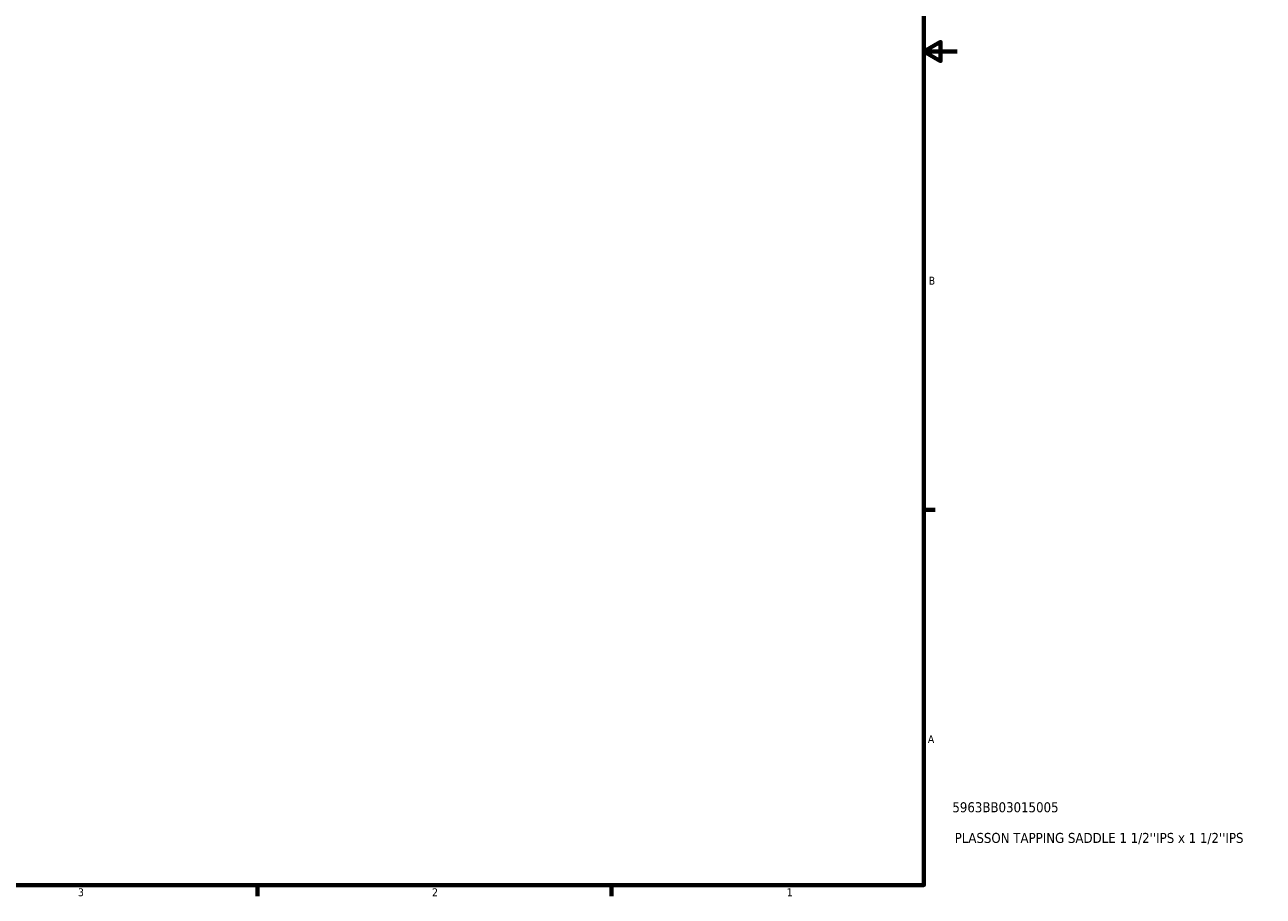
# Model space of a CAD drawing. Header units: inches. Extents: x 0.1 to 45.3, y 0.1 to 44.8.
# Tile 4 of 6: x 22.7 to 37.6, y 0.9 to 11.3. Entities that reach past the tile are written whole.
import ezdxf

# ---------------------------------------------------------------- set-up
doc = ezdxf.new("R2010")
doc.units = ezdxf.units.IN
doc.header["$MEASUREMENT"] = 0
doc.layers.add('Border (ANSI)', color=7, linetype='Continuous', lineweight=70)
doc.layers.add('Title (ANSI)', color=7, linetype='Continuous', lineweight=50)
doc.styles.add('Note Text (ANSI)', font='tahoma.ttf')
doc.styles.add('Text Style29', font='tahoma.ttf')

# ---------------------------------------------------------------- blocks, each defined once
blk = doc.blocks.new('Borders Default Border')
at = {"layer": 'Border (ANSI)'}
for p, q in [((33.5, 5.5), (33.634, 5.5)), ((25.5, 1), (25.5, 0.866)), ((29.75, 1), (29.75, 0.866))]:
    blk.add_line(p, q, dxfattribs=at)
at = {"layer": 'Border (ANSI)', "flags": 128}
for points in [[(0.5, 1), (0.5, 21), (33.5, 21), (33.5, 1), (0.5, 1)], [(33.9, 11), (33.5, 11), (33.7, 11.115), (33.7, 10.885), (33.5, 11)]]:
    blk.add_lwpolyline(points, dxfattribs=at)
at = {"layer": 'Border (ANSI)', "color": 5, "true_color": 0x0000ff, "char_height": 0.0945, "attachment_point": 7, "style": 'Note Text (ANSI)'}
for s, insert in [('B', (33.558, 8.203)), ('A', (33.547, 2.703)), ('3', (23.346, 0.864)), ('2', (27.596, 0.866)), ('1', (31.854, 0.866))]:
    blk.add_mtext(s, dxfattribs=dict(at, insert=insert))
blk = doc.blocks.new('Title Blocks ANSI - Large')
at = {"layer": 'Title (ANSI)', "color": 5, "true_color": 0x0000ff, "style": 'Text Style29'}
for tag, p in [('PART_NUMBER_001', (0.341, 0.873)), ('DESCRIPTION_001', (0.369, 0.505))]:
    blk.add_attdef(tag, p, '', height=0.12, dxfattribs=at)

msp = doc.modelspace()

# ---------------------------------------------------------------- block references
msp.add_blockref('Borders Default Border', (0, 0))
msp.add_blockref('Title Blocks ANSI - Large', (33.5, 1)).add_auto_attribs({'PART_NUMBER_001': '5963BB03015005', 'DESCRIPTION_001': "PLASSON TAPPING SADDLE 1 1/2''IPS x 1 1/2''IPS"})

doc.saveas('drawing.dxf')
